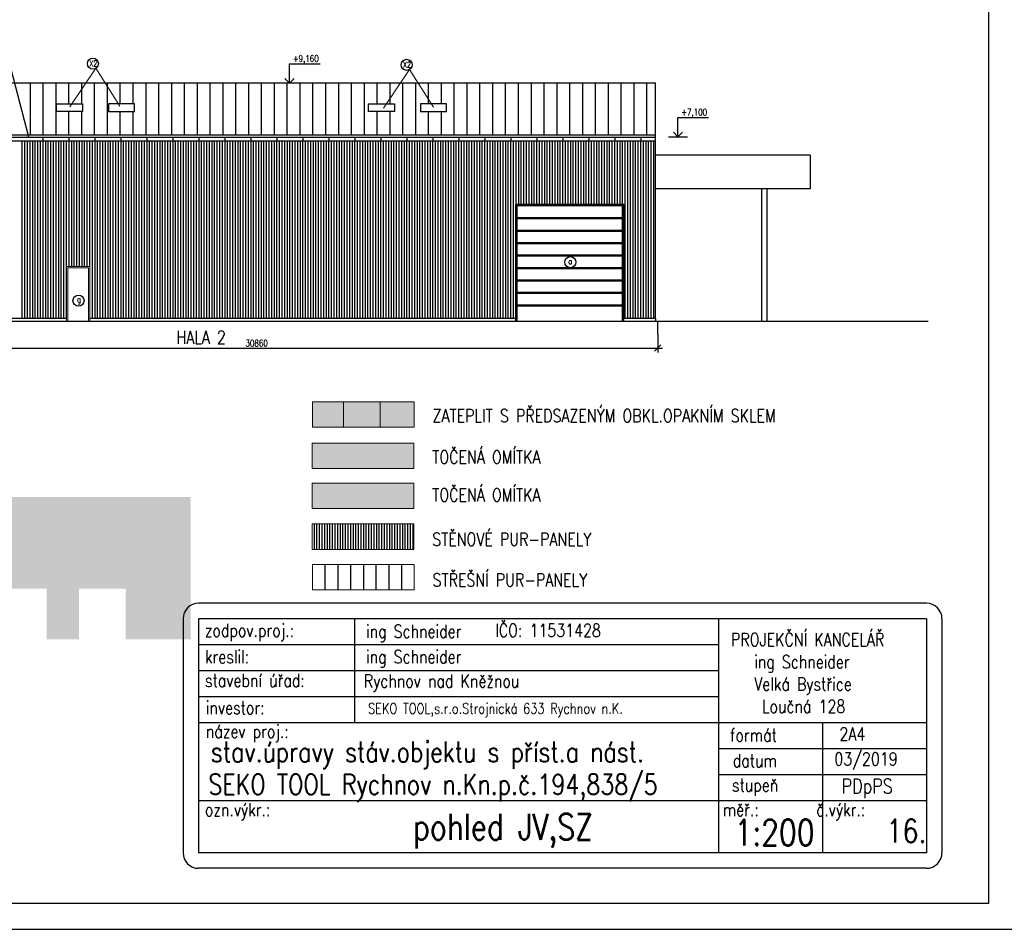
# Model space of a CAD drawing. Header units: millimetres. Extents: x -637441 to -130928, y -380379 to -53767.
# Tile 80 of 193: x -577345 to -539460, y -127029 to -92031. Entities that reach past the tile are written whole.
import ezdxf
from ezdxf.enums import TextEntityAlignment as Align

# ---------------------------------------------------------------- set-up
doc = ezdxf.new("R2010")
doc.units = ezdxf.units.MM
doc.header["$LTSCALE"] = 10
for name, color, linetype, lineweight in [('CKFORMATY', 7, 'Continuous', 25), ('CKKOTY', 7, 'Continuous', 25), ('CKSTENY_SRAF', 1, 'Continuous', 18), ('CKTEXTY_MALE', 7, 'Continuous', 25), ('CKTEXTY_STREDNI', 6, 'Continuous', 50)]:
    doc.layers.add(name, color=color, linetype=linetype, lineweight=lineweight)
for name, color, linetype in [('KOTY OBJ.C', 7, 'Continuous'), ('NOVÉ_SLABÉ', 7, 'Continuous'), ('OBR', 3, 'Continuous'), ('POPISKA', 4, 'Continuous'), ('SLABĚ', 7, 'Continuous')]:
    doc.layers.add(name, color=color, linetype=linetype)
doc.styles.get("Standard").update_dxf_attribs({"font": 'simplex.shx', "width": 0.8})
doc.dimstyles.new('menší', dxfattribs={"dimscale": 100, "dimtxt": 2.5, "dimasz": 2.5, "dimexe": 1.768, "dimexo": 5, "dimtad": 1, "dimrnd": 1, "dimtxsty": 'Standard', "dimblk1": 'OBLIQUE', "dimblk2": 'OBLIQUE', "dimsah": 1, "dimcen": 2.5, "dimdle": 1.8, "dimadec": 0, "dimazin": 0, "dimtfac": 1, "dimtix": 1, "dimtmove": 2, "dimatfit": 3, "dimfxl": 1, "dimarcsym": 0})

# ---------------------------------------------------------------- blocks, each defined once
blk = doc.blocks.new('FORM_a3')
for p, q in [((41.5, 0.5), (41.5, 29.2)), ((0.5, 0.5), (41.5, 0.5)), ((0, 0), (42, 0))]:
    blk.add_line(p, q)
blk = doc.blocks.new('kacenah1')
at = {"color": 0, "linetype": 'ByBlock', "lineweight": -2}
for points in [[(0, 0), (0, 30), (46.9, 30)], [(-7.1, 7.1), (0, 0), (7.1, 7.1)]]:
    blk.add_lwpolyline(points, dxfattribs=at)
at = {"color": 0, "linetype": 'ByBlock', "lineweight": -2, "width": 0.8}
blk.add_attdef('HEIGHT', text='', height=10, dxfattribs=at).set_placement((5, 30), align=Align.BOTTOM_LEFT)
blk.add_attdef('OZN', text='', height=10, dxfattribs=at).set_placement((5, 26.7), align=Align.TOP_LEFT)
blk = doc.blocks.new('_OBLIQUE')
at = {"color": 0, "linetype": 'ByBlock'}
blk.add_line((-0.5, -0.5), (0.5, 0.5), dxfattribs=at)
blk = doc.blocks.new('*D743')
at = {"layer": 'CKKOTY', "color": 0, "lineweight": -2}
for p, q in [((-583657, -104146), (-583657, -104842)), ((-552797, -104146), (-552797, -104842)), ((-583837, -104665), (-552617, -104665))]:
    blk.add_line(p, q, dxfattribs=at)
at = {"layer": 'DEFPOINTS', "color": 0}
for p in [(-583657, -103646), (-552797, -103646), (-552797, -104665)]:
    blk.add_point(p, dxfattribs=at)
at = {"layer": 'CKKOTY', "color": 0, "lineweight": -2, "xscale": 250, "yscale": 250, "zscale": 250, "rotation": 180}
blk.add_blockref('_OBLIQUE', (-583657, -104665), dxfattribs=at)
at = {"layer": 'CKKOTY', "color": 0, "lineweight": -2, "xscale": 250, "yscale": 250, "zscale": 250}
blk.add_blockref('_OBLIQUE', (-552797, -104665), dxfattribs=at)
at = {"layer": 'CKKOTY', "color": 0, "insert": (-568227, -104478), "char_height": 250, "attachment_point": 5}
blk.add_mtext('30860', dxfattribs=at)

msp = doc.modelspace()

# ---------------------------------------------------------------- hatches: boundary and pattern name
at = {"layer": 'CKSTENY_SRAF'}
for color, points in [(3, [(-566077.286, -106732.716), (-562162.402, -106732.716), (-562162.402, -107710.93), (-566077.286, -107710.93)]), (140, [(-566092.297, -108322.896), (-562177.413, -108322.896), (-562177.413, -109301.11), (-566092.297, -109301.11)]), (254, [(-566092.297, -109860.089), (-562177.413, -109860.089), (-562177.413, -110838.302), (-566092.297, -110838.302)])]:
    msp.add_hatch(color=color, dxfattribs=at).paths.add_polyline_path(points)
h = msp.add_hatch(color=3, dxfattribs=at)
h.dxf.hatch_style = 2
h.paths.add_polyline_path([(-578111.911, -110398.21), (-576311.911, -110398.21), (-576311.911, -111898.21), (-578111.911, -111898.21)], flags=16)
h.paths.add_polyline_path([(-575061.911, -110398.21), (-573261.911, -110398.21), (-573261.911, -111898.21), (-575061.911, -111898.21)], flags=16)
h.paths.add_polyline_path([(-581311.911, -110398.21), (-579511.911, -110398.21), (-579511.911, -111898.21), (-581311.911, -111898.21)], flags=16)
edge = h.paths.add_edge_path()
edge.add_line((-582211.911, -110398.21), (-570761.911, -110398.21))
edge.add_line((-582211.911, -115874.351), (-582211.911, -110398.21))
edge.add_line((-581311.911, -115874.351), (-582211.911, -115874.351))
edge.add_line((-581311.911, -115874.351), (-581311.911, -113924.351))
edge.add_line((-581311.911, -113924.351), (-579511.911, -113924.351))
edge.add_line((-579511.911, -113924.351), (-579511.911, -115874.351))
edge.add_line((-578111.911, -115874.351), (-579511.911, -115874.351))
edge.add_line((-578111.911, -115874.351), (-578111.911, -113924.351))
edge.add_line((-578111.911, -113924.351), (-576311.911, -113924.351))
edge.add_line((-576311.911, -113924.351), (-576311.911, -115874.351))
edge.add_line((-575061.911, -115874.351), (-576311.911, -115874.351))
edge.add_line((-575061.911, -115874.351), (-575061.911, -113924.351))
edge.add_line((-575061.911, -113924.351), (-573261.911, -113924.351))
edge.add_line((-573261.911, -113924.351), (-573261.911, -115874.351))
edge.add_line((-570761.911, -115874.351), (-573261.911, -115874.351))
edge.add_line((-570761.911, -109255.49), (-570761.911, -115874.351))

# ---------------------------------------------------------------- linework, layer by layer
at = {"color": 7, "lineweight": -2}
for p, q in [((-564458.3, -115082.461), (-564458.3, -119082.461)), ((-550458.3, -116082.461), (-570458.3, -116082.461)), ((-550458.3, -117082.461), (-570458.3, -117082.461)), ((-550458.3, -118082.461), (-570458.3, -118082.461)), ((-542458.3, -120082.461), (-550458.3, -120082.461)), ((-542458.3, -121082.461), (-550458.3, -121082.461))]:
    msp.add_line(p, q, dxfattribs=at)
at = {"layer": 'CKKOTY'}
for p, q in [((-552877.445, -94476.991), (-583657.445, -94476.991)), ((-552877.445, -97769.379), (-552877.445, -94476.991)), ((-576447.804, -96545.875), (-576447.804, -96695.875)), ((-575447.804, -96545.875), (-575447.804, -96695.875)), ((-574447.804, -96545.875), (-574447.804, -96695.875)), ((-573447.804, -96545.875), (-573447.804, -96695.875)), ((-572447.804, -96545.875), (-572447.804, -96695.875)), ((-571447.804, -96545.875), (-571447.804, -96695.875)), ((-570447.804, -96545.875), (-570447.804, -96695.875)), ((-569447.804, -96545.875), (-569447.804, -96695.875)), ((-568447.804, -96545.875), (-568447.804, -96695.875)), ((-567447.804, -96545.875), (-567447.804, -96695.875)), ((-566447.804, -96545.875), (-566447.804, -96695.875)), ((-565447.804, -96545.875), (-565447.804, -96695.875)), ((-564447.804, -96545.875), (-564447.804, -96695.875)), ((-563447.804, -96545.875), (-563447.804, -96695.875)), ((-562447.804, -96545.875), (-562447.804, -96695.875)), ((-561447.804, -96545.875), (-561447.804, -96695.875)), ((-560447.804, -96545.875), (-560447.804, -96695.875)), ((-559447.804, -96545.875), (-559447.804, -96695.875)), ((-558447.804, -96545.875), (-558447.804, -96695.875)), ((-557447.804, -96545.875), (-557447.804, -96695.875)), ((-556447.804, -96545.875), (-556447.804, -96695.875)), ((-555447.804, -96545.875), (-555447.804, -96695.875)), ((-554447.804, -96545.875), (-554447.804, -96695.875)), ((-553447.804, -96545.875), (-553447.804, -96695.875)), ((-552877.445, -103525.52), (-552877.445, -97769.379)), ((-552877.445, -103525.52), (-552877.445, -97769.379)), ((-552877.445, -103525.52), (-552877.445, -97769.379)), ((-554152.445, -103645.52), (-554152.445, -99195.52)), ((-554102.445, -103525.52), (-554102.445, -99145.52)), ((-554152.445, -103645.52), (-554152.445, -99695.52)), ((-554102.445, -103525.52), (-554102.445, -99645.52)), ((-554102.445, -103525.52), (-554102.445, -99645.52)), ((-554102.445, -103645.52), (-554102.445, -103525.52)), ((-554102.445, -103645.52), (-554102.445, -103525.52))]:
    msp.add_line(p, q, dxfattribs=at)
at = {"layer": 'CKKOTY', "color": 7}
for p, q in [((-552877.445, -96475.68), (-583657.445, -96475.68)), ((-583657.445, -96545.875), (-552877.445, -96545.875)), ((-583657.445, -96695.875), (-552877.445, -96695.875)), ((-546927.445, -97245.52), (-546927.445, -98545.52)), ((-548799.674, -98545.52), (-548799.674, -103645.52)), ((-548599.674, -98545.52), (-548599.674, -103645.52)), ((-558252.445, -103645.52), (-558252.445, -99145.52)), ((-558202.445, -103645.52), (-558202.445, -99195.52))]:
    msp.add_line(p, q, dxfattribs=at)
at = {"layer": 'CKSTENY_SRAF', "color": 7}
for p, q in [((-574415.15, -93902.396), (-575420.547, -95384.94)), ((-573497.663, -95356.739), (-574415.15, -93902.396)), ((-562344.932, -93948.09), (-563350.329, -95430.634)), ((-561427.445, -95402.433), (-562344.932, -93948.09)), ((-575542.445, -103525.52), (-575542.445, -101525.52)), ((-574642.445, -101525.52), (-575542.445, -101525.52)), ((-574642.445, -101525.52), (-575542.445, -101525.52)), ((-575542.445, -103525.52), (-575542.445, -101525.52)), ((-574642.445, -101525.52), (-575542.445, -101525.52)), ((-574642.445, -103525.52), (-574642.445, -101525.52)), ((-574642.445, -103525.52), (-574642.445, -101525.52)), ((-574642.445, -103525.52), (-574642.445, -101525.52)), ((-575492.445, -103645.52), (-575492.445, -101575.52)), ((-574692.445, -101575.52), (-575492.445, -101575.52)), ((-574692.445, -103645.52), (-574692.445, -101575.52)), ((-575542.445, -103645.52), (-575542.445, -103525.52)), ((-574642.445, -103645.52), (-574642.445, -103525.52)), ((-574642.445, -103645.52), (-574642.445, -103525.52)), ((-564887.061, -106732.716), (-564887.061, -107710.93)), ((-563474.896, -106732.716), (-563474.896, -107710.93))]:
    msp.add_line(p, q, dxfattribs=at)
for points in [[(-566077.286, -106732.716), (-562162.402, -106732.716), (-562162.402, -107710.93), (-566077.286, -107710.93)], [(-566092.297, -108322.896), (-562177.413, -108322.896), (-562177.413, -109301.11), (-566092.297, -109301.11)], [(-566092.297, -109860.089), (-562177.413, -109860.089), (-562177.413, -110838.302), (-566092.297, -110838.302)], [(-566092.297, -111432.216), (-562177.413, -111432.216), (-562177.413, -112410.43), (-566092.297, -112410.43)], [(-566079.988, -112994.546), (-562165.104, -112994.546), (-562165.104, -113972.76), (-566079.988, -113972.76)]]:
    msp.add_lwpolyline(points, close=True, dxfattribs=at)
at = {"layer": 'CKTEXTY_MALE'}
for p, q in [((-576993.813, -96545.875), (-577752.663, -93645.044)), ((-552877.445, -103525.52), (-552877.445, -103645.52)), ((-552797.445, -104145.52), (-552797.445, -103645.52))]:
    msp.add_line(p, q, dxfattribs=at)
at = {"layer": 'CKTEXTY_MALE', "linetype": 'Continuous'}
for points in [[(-575927.445, -95565.013), (-575927.445, -95275.013), (-574927.445, -95275.013), (-574927.445, -95565.013)], [(-572927.445, -95565.013), (-572927.445, -95275.013), (-573927.445, -95275.013), (-573927.445, -95565.013)], [(-563927.445, -95565.013), (-563927.445, -95275.013), (-562927.445, -95275.013), (-562927.445, -95565.013)], [(-560927.445, -95565.013), (-560927.445, -95275.013), (-561927.445, -95275.013), (-561927.445, -95565.013)]]:
    msp.add_lwpolyline(points, close=True, dxfattribs=at)
at = {"layer": 'CKTEXTY_MALE'}
for centre in [(-574528.679, -93722.436), (-562458.461, -93768.13), (-556159.882, -101360.13), (-575080.923, -102844.598)]:
    msp.add_circle(centre, 212.778, dxfattribs=at)
at = {"layer": 'CKTEXTY_STREDNI', "color": 7}
for p, q in [((-558202.445, -99674.099), (-554152.445, -99674.099)), ((-558202.445, -100152.678), (-554152.445, -100152.678)), ((-558202.445, -100631.256), (-554152.445, -100631.256)), ((-558202.445, -101109.835), (-554152.445, -101109.835)), ((-558202.445, -101588.414), (-554152.445, -101588.414)), ((-558202.445, -102066.993), (-554152.445, -102066.993)), ((-558202.445, -102545.571), (-554152.445, -102545.571)), ((-558202.445, -103024.15), (-554152.445, -103024.15))]:
    msp.add_line(p, q, dxfattribs=at)
at = {"layer": 'KOTY OBJ.C'}
msp.add_line((-552378.919, -96541.082), (-551652.536, -96541.082), dxfattribs=at)
at = {"layer": 'NOVÉ_SLABÉ'}
for p, q in [((-576932.405, -96475.68), (-576932.405, -94476.991)), ((-575449.738, -95275.013), (-575449.738, -94476.991)), ((-573472.848, -95275.013), (-573472.848, -94476.991)), ((-571495.959, -96475.68), (-571495.959, -94476.991)), ((-569519.069, -96475.68), (-569519.069, -94476.991)), ((-568036.402, -96475.68), (-568036.402, -94476.991)), ((-566059.512, -96475.68), (-566059.512, -94476.991)), ((-564082.622, -96475.68), (-564082.622, -94476.991)), ((-562105.733, -96475.68), (-562105.733, -94476.991)), ((-560623.066, -96475.68), (-560623.066, -94476.991)), ((-558646.176, -96475.68), (-558646.176, -94476.991)), ((-556669.286, -96475.68), (-556669.286, -94476.991)), ((-554692.397, -96475.68), (-554692.397, -94476.991)), ((-575449.738, -96475.68), (-575449.738, -95565.013)), ((-573472.848, -96475.68), (-573472.848, -95565.013)), ((-564597.321, -113972.76), (-564597.321, -112994.546)), ((-563134.101, -113972.76), (-563134.101, -112994.546))]:
    msp.add_line(p, q, dxfattribs=at)
at = {"layer": 'NOVÉ_SLABÉ', "color": 7}
for p, q in [((-576438.183, -96475.68), (-576438.183, -94476.991)), ((-575943.96, -96475.68), (-575943.96, -94476.991)), ((-574955.515, -95275.013), (-574955.515, -94476.991)), ((-574461.293, -96475.68), (-574461.293, -94476.991)), ((-573967.071, -96475.68), (-573967.071, -94476.991)), ((-572978.626, -95275.013), (-572978.626, -94476.991)), ((-572484.403, -96475.68), (-572484.403, -94476.991)), ((-571990.181, -96475.68), (-571990.181, -94476.991)), ((-571001.736, -96475.68), (-571001.736, -94476.991)), ((-570507.514, -96475.68), (-570507.514, -94476.991)), ((-570013.291, -96475.68), (-570013.291, -94476.991)), ((-569024.847, -96475.68), (-569024.847, -94476.991)), ((-568530.624, -96475.68), (-568530.624, -94476.991)), ((-567542.179, -96475.68), (-567542.179, -94476.991)), ((-567047.957, -96475.68), (-567047.957, -94476.991)), ((-566553.734, -96475.68), (-566553.734, -94476.991)), ((-565565.29, -96475.68), (-565565.29, -94476.991)), ((-565071.067, -96475.68), (-565071.067, -94476.991)), ((-564576.845, -96475.68), (-564576.845, -94476.991)), ((-563588.4, -95275.013), (-563588.4, -94476.991)), ((-563094.178, -95275.013), (-563094.178, -94476.991)), ((-562599.955, -96475.68), (-562599.955, -94476.991)), ((-561611.51, -95275.013), (-561611.51, -94476.991)), ((-561117.288, -95275.013), (-561117.288, -94476.991)), ((-560128.843, -96475.68), (-560128.843, -94476.991)), ((-559634.621, -96475.68), (-559634.621, -94476.991)), ((-559140.398, -96475.68), (-559140.398, -94476.991)), ((-558151.954, -96475.68), (-558151.954, -94476.991)), ((-557657.731, -96475.68), (-557657.731, -94476.991)), ((-557163.509, -96475.68), (-557163.509, -94476.991)), ((-556175.064, -96475.68), (-556175.064, -94476.991)), ((-555680.842, -96475.68), (-555680.842, -94476.991)), ((-555186.619, -96475.68), (-555186.619, -94476.991)), ((-554198.174, -96475.68), (-554198.174, -94476.991)), ((-553703.952, -96475.68), (-553703.952, -94476.991)), ((-553209.729, -96475.68), (-553209.729, -94476.991)), ((-574955.515, -96475.68), (-574955.515, -95565.013)), ((-572978.626, -96475.68), (-572978.626, -95565.013)), ((-563588.4, -96475.68), (-563588.4, -95565.013)), ((-563094.178, -96475.68), (-563094.178, -95565.013)), ((-561611.51, -96475.68), (-561611.51, -95565.013)), ((-561117.288, -96475.68), (-561117.288, -95565.013)), ((-565585.766, -113972.76), (-565585.766, -112994.546)), ((-565091.544, -113972.76), (-565091.544, -112994.546)), ((-564103.099, -113972.76), (-564103.099, -112994.546)), ((-563628.324, -113972.76), (-563628.324, -112994.546)), ((-562639.879, -113972.76), (-562639.879, -112994.546))]:
    msp.add_line(p, q, dxfattribs=at)
at = {"layer": 'OBR', "color": 7, "lineweight": -2}
for p, q in [((-577257.445, -96695.875), (-577257.445, -103525.52)), ((-577157.445, -96695.875), (-577157.445, -103525.768)), ((-577057.445, -96695.875), (-577057.445, -103525.52)), ((-576957.445, -96695.875), (-576957.445, -103525.52)), ((-576857.445, -96695.875), (-576857.445, -103525.52)), ((-576757.445, -96695.875), (-576757.445, -103525.52)), ((-576657.445, -96695.875), (-576657.445, -103525.52)), ((-576557.445, -96695.875), (-576557.445, -103525.52)), ((-576457.445, -96695.875), (-576457.445, -103525.52)), ((-576357.445, -96695.875), (-576357.445, -103525.52)), ((-576257.445, -96695.875), (-576257.445, -103525.52)), ((-576157.445, -96695.875), (-576157.445, -103525.52)), ((-576057.445, -96695.875), (-576057.445, -103525.52)), ((-575957.445, -96695.875), (-575957.445, -103525.768)), ((-575857.445, -96695.875), (-575857.445, -103525.52)), ((-575757.445, -96695.875), (-575757.445, -103525.52)), ((-575657.445, -96695.875), (-575657.445, -103525.52)), ((-575557.445, -96695.875), (-575557.445, -103525.52)), ((-575457.445, -96695.875), (-575457.445, -101525.52)), ((-575357.445, -96695.875), (-575357.445, -101525.52)), ((-575257.445, -96695.875), (-575257.445, -101525.52)), ((-575157.445, -96695.875), (-575157.445, -101525.52)), ((-575057.445, -96695.875), (-575057.445, -101525.52)), ((-574957.445, -96695.875), (-574957.445, -101525.52)), ((-574857.445, -96695.875), (-574857.445, -101525.52)), ((-574757.445, -96695.875), (-574757.445, -101525.52)), ((-574657.445, -96695.875), (-574657.445, -101525.52)), ((-574557.445, -96695.875), (-574557.445, -103525.52)), ((-574457.445, -96695.875), (-574457.445, -103525.52)), ((-574357.445, -96695.875), (-574357.445, -103525.52)), ((-574257.445, -96695.875), (-574257.445, -103525.52)), ((-574157.445, -96695.875), (-574157.445, -103525.52)), ((-574057.445, -96695.875), (-574057.445, -103525.52)), ((-573957.445, -96695.875), (-573957.445, -103525.52)), ((-573857.445, -96695.875), (-573857.445, -103525.52)), ((-573757.445, -96695.875), (-573757.445, -103525.52)), ((-573657.445, -96695.875), (-573657.445, -103525.52)), ((-573557.445, -96695.875), (-573557.445, -103525.768)), ((-573457.445, -96695.875), (-573457.445, -103525.52)), ((-573357.445, -96695.875), (-573357.445, -103525.52)), ((-573257.445, -96695.875), (-573257.445, -103525.52)), ((-573157.445, -96695.875), (-573157.445, -103525.52)), ((-573057.445, -96695.875), (-573057.445, -103525.52)), ((-572957.445, -96695.875), (-572957.445, -103525.52)), ((-572857.445, -96695.875), (-572857.445, -103525.52)), ((-572757.445, -96695.875), (-572757.445, -103525.52)), ((-572657.445, -96695.875), (-572657.445, -103525.52)), ((-572557.445, -96695.875), (-572557.445, -103525.52)), ((-572457.445, -96695.875), (-572457.445, -103525.52)), ((-572357.445, -96695.875), (-572357.445, -103525.768)), ((-572257.445, -96695.875), (-572257.445, -103525.52)), ((-572157.445, -96695.875), (-572157.445, -103525.52)), ((-572057.445, -96695.875), (-572057.445, -103525.52)), ((-571957.445, -96695.875), (-571957.445, -103525.52)), ((-571857.445, -96695.875), (-571857.445, -103525.52)), ((-571757.445, -96695.875), (-571757.445, -103525.52)), ((-571657.445, -96695.875), (-571657.445, -103525.52)), ((-571557.445, -96695.875), (-571557.445, -103525.52)), ((-571457.445, -96695.875), (-571457.445, -103525.52)), ((-571357.445, -96695.875), (-571357.445, -103525.52)), ((-571257.445, -96695.875), (-571257.445, -103525.52)), ((-571157.445, -96695.875), (-571157.445, -103525.768)), ((-571057.445, -96695.875), (-571057.445, -103525.52)), ((-570957.445, -96695.875), (-570957.445, -103525.52)), ((-570857.445, -96695.875), (-570857.445, -103525.52)), ((-570757.445, -96695.875), (-570757.445, -103525.52)), ((-570657.445, -96695.875), (-570657.445, -103525.52)), ((-570557.445, -96695.875), (-570557.445, -103525.52)), ((-570457.445, -96695.875), (-570457.445, -103525.52)), ((-570357.445, -96695.875), (-570357.445, -103525.52)), ((-570257.445, -96695.875), (-570257.445, -103525.52)), ((-570157.445, -96695.875), (-570157.445, -103525.52)), ((-570057.445, -96695.875), (-570057.445, -103525.52)), ((-569957.445, -96695.875), (-569957.445, -103525.768)), ((-569857.445, -96695.875), (-569857.445, -103525.52)), ((-569757.445, -96695.875), (-569757.445, -103525.52)), ((-569657.445, -96695.875), (-569657.445, -103525.52)), ((-569557.445, -96695.875), (-569557.445, -103525.52)), ((-569457.445, -96695.875), (-569457.445, -103525.52)), ((-569357.445, -96695.875), (-569357.445, -103525.52)), ((-569257.445, -96695.875), (-569257.445, -103525.52)), ((-569157.445, -96695.875), (-569157.445, -103525.52)), ((-569057.445, -96695.875), (-569057.445, -103525.52)), ((-568957.445, -96695.875), (-568957.445, -103525.52)), ((-568857.445, -96695.875), (-568857.445, -103525.52)), ((-568757.445, -96695.875), (-568757.445, -103525.768)), ((-568657.445, -96695.875), (-568657.445, -103525.52)), ((-568557.445, -96695.875), (-568557.445, -103525.52)), ((-568457.445, -96695.875), (-568457.445, -103525.52)), ((-568357.445, -96695.875), (-568357.445, -103525.52)), ((-568257.445, -96695.875), (-568257.445, -103525.52)), ((-568157.445, -96695.875), (-568157.445, -103525.52)), ((-568057.445, -96695.875), (-568057.445, -103525.52)), ((-567957.445, -96695.875), (-567957.445, -103525.52)), ((-567857.445, -96695.875), (-567857.445, -103525.52)), ((-567757.445, -96695.875), (-567757.445, -103525.52)), ((-567657.445, -96695.875), (-567657.445, -103525.52)), ((-567557.445, -96695.875), (-567557.445, -103525.768)), ((-567457.445, -96695.875), (-567457.445, -103525.52)), ((-567357.445, -96695.875), (-567357.445, -103525.52)), ((-567257.445, -96695.875), (-567257.445, -103525.52)), ((-567157.445, -96695.875), (-567157.445, -103525.52)), ((-567057.445, -96695.875), (-567057.445, -103525.52)), ((-566957.445, -96695.875), (-566957.445, -103525.52)), ((-566857.445, -96695.875), (-566857.445, -103525.52)), ((-566757.445, -96695.875), (-566757.445, -103525.52)), ((-566657.445, -96695.875), (-566657.445, -103525.52)), ((-566557.445, -96695.875), (-566557.445, -103525.52)), ((-566457.445, -96695.875), (-566457.445, -103525.52)), ((-566357.445, -96695.875), (-566357.445, -103525.768)), ((-566257.445, -96695.875), (-566257.445, -103525.52)), ((-566157.445, -96695.875), (-566157.445, -103525.52)), ((-566057.445, -96695.875), (-566057.445, -103525.52)), ((-565957.445, -96695.875), (-565957.445, -103525.52)), ((-565857.445, -96695.875), (-565857.445, -103525.52)), ((-565757.445, -96695.875), (-565757.445, -103525.52)), ((-565657.445, -96695.875), (-565657.445, -103525.52)), ((-565557.445, -96695.875), (-565557.445, -103525.52)), ((-565457.445, -96695.875), (-565457.445, -103525.52)), ((-565357.445, -96695.875), (-565357.445, -103525.52)), ((-565257.445, -96695.875), (-565257.445, -103525.52)), ((-565157.445, -96695.875), (-565157.445, -103525.768)), ((-565057.445, -96695.875), (-565057.445, -103525.52)), ((-564957.445, -96695.875), (-564957.445, -103525.52)), ((-564857.445, -96695.875), (-564857.445, -103525.52)), ((-564757.445, -96695.875), (-564757.445, -103525.52)), ((-564657.445, -96695.875), (-564657.445, -103525.52)), ((-564557.445, -96695.875), (-564557.445, -103525.52)), ((-564457.445, -96695.875), (-564457.445, -103525.52)), ((-564357.445, -96695.875), (-564357.445, -103525.52)), ((-564257.445, -96695.875), (-564257.445, -103525.52)), ((-564157.445, -96695.875), (-564157.445, -103525.52)), ((-564057.445, -96695.875), (-564057.445, -103525.52)), ((-563957.445, -96695.875), (-563957.445, -103525.768)), ((-563857.445, -96695.875), (-563857.445, -103525.52)), ((-563757.445, -96695.875), (-563757.445, -103525.52)), ((-563657.445, -96695.875), (-563657.445, -103525.52)), ((-563557.445, -96695.875), (-563557.445, -103525.52)), ((-563457.445, -96695.875), (-563457.445, -103525.52)), ((-563357.445, -96695.875), (-563357.445, -103525.52)), ((-563257.445, -96695.875), (-563257.445, -103525.52)), ((-563157.445, -96695.875), (-563157.445, -103525.52)), ((-563057.445, -96695.875), (-563057.445, -103525.52)), ((-562957.445, -96695.875), (-562957.445, -103525.52)), ((-562857.445, -96695.875), (-562857.445, -103525.52)), ((-562757.445, -96695.875), (-562757.445, -103525.768)), ((-562657.445, -96695.875), (-562657.445, -103525.52)), ((-562557.445, -96695.875), (-562557.445, -103525.52)), ((-562457.445, -96695.875), (-562457.445, -103525.52)), ((-562357.445, -96695.875), (-562357.445, -103525.52)), ((-562257.445, -96695.875), (-562257.445, -103525.52)), ((-562157.445, -96695.875), (-562157.445, -103525.52)), ((-562057.445, -96695.875), (-562057.445, -103525.52)), ((-561957.445, -96695.875), (-561957.445, -103525.52)), ((-561857.445, -96695.875), (-561857.445, -103525.52)), ((-561757.445, -96695.875), (-561757.445, -103525.52)), ((-561657.445, -96695.875), (-561657.445, -103525.52)), ((-561557.445, -96695.875), (-561557.445, -103525.768)), ((-561457.445, -96695.875), (-561457.445, -103525.52)), ((-561357.445, -96695.875), (-561357.445, -103525.52)), ((-561257.445, -96695.875), (-561257.445, -103525.52)), ((-561157.445, -96695.875), (-561157.445, -103525.52)), ((-561057.445, -96695.875), (-561057.445, -103525.52)), ((-560957.445, -96695.875), (-560957.445, -103525.52)), ((-560857.445, -96695.875), (-560857.445, -103525.52)), ((-560757.445, -96695.875), (-560757.445, -103525.52)), ((-560657.445, -96695.875), (-560657.445, -103525.52)), ((-560557.445, -96695.875), (-560557.445, -103525.52)), ((-560457.445, -96695.875), (-560457.445, -103525.52)), ((-560357.445, -96695.875), (-560357.445, -103525.768)), ((-560257.445, -96695.875), (-560257.445, -103525.52)), ((-560157.445, -96695.875), (-560157.445, -103525.52)), ((-560057.445, -96695.875), (-560057.445, -103525.52)), ((-559957.445, -96695.875), (-559957.445, -103525.52)), ((-559857.445, -96695.875), (-559857.445, -103525.52)), ((-559757.445, -96695.875), (-559757.445, -103525.52)), ((-559657.445, -96695.875), (-559657.445, -103525.52)), ((-559557.445, -96695.875), (-559557.445, -103525.52)), ((-559457.445, -96695.875), (-559457.445, -103525.52)), ((-559357.445, -96695.875), (-559357.445, -103525.52)), ((-559257.445, -96695.875), (-559257.445, -103525.52)), ((-559157.445, -96695.875), (-559157.445, -103525.768)), ((-559057.445, -96695.875), (-559057.445, -103525.52)), ((-558957.445, -96695.875), (-558957.445, -103525.52)), ((-558857.445, -96695.875), (-558857.445, -103525.52)), ((-558757.445, -96695.875), (-558757.445, -103525.52)), ((-558657.445, -96695.875), (-558657.445, -103525.52)), ((-558557.445, -96695.875), (-558557.445, -103525.52)), ((-558457.445, -96695.875), (-558457.445, -103525.52)), ((-558357.445, -96695.875), (-558357.445, -103525.52)), ((-558357.445, -96695.875), (-558357.445, -103525.52)), ((-558257.445, -96695.875), (-558257.445, -103525.52)), ((-558157.445, -96695.875), (-558157.445, -99145.52)), ((-558057.445, -96695.875), (-558057.445, -99145.52)), ((-557957.445, -96695.875), (-557957.445, -99145.52)), ((-557857.445, -96695.875), (-557857.445, -99145.52)), ((-557757.445, -96695.875), (-557757.445, -99145.52)), ((-557657.445, -96695.875), (-557657.445, -99145.52)), ((-557557.445, -96695.875), (-557557.445, -99145.52)), ((-557457.445, -96695.875), (-557457.445, -99145.52)), ((-557357.445, -96695.875), (-557357.445, -99145.52)), ((-557257.445, -96695.875), (-557257.445, -99145.52)), ((-557157.445, -96695.875), (-557157.445, -99145.52)), ((-557057.445, -96695.875), (-557057.445, -99145.52)), ((-556957.445, -96695.875), (-556957.445, -99145.52)), ((-556857.445, -96695.875), (-556857.445, -99145.52)), ((-556757.445, -96695.875), (-556757.445, -99145.52)), ((-556657.445, -96695.875), (-556657.445, -99145.52)), ((-556557.445, -96695.875), (-556557.445, -99145.52)), ((-556457.445, -96695.875), (-556457.445, -99145.52)), ((-556357.445, -96695.875), (-556357.445, -99145.52)), ((-556257.445, -96695.875), (-556257.445, -99145.52)), ((-556157.445, -96695.875), (-556157.445, -99145.52)), ((-556057.445, -96695.875), (-556057.445, -99145.52)), ((-555957.445, -96695.875), (-555957.445, -99145.52)), ((-555857.445, -96695.875), (-555857.445, -99145.52)), ((-555757.445, -96695.875), (-555757.445, -99145.52)), ((-555657.445, -96695.875), (-555657.445, -99145.52)), ((-555557.445, -96695.875), (-555557.445, -99145.52)), ((-555457.445, -96695.875), (-555457.445, -99145.52)), ((-555357.445, -96695.875), (-555357.445, -99145.52)), ((-555257.445, -96695.875), (-555257.445, -99145.52)), ((-555157.445, -96695.875), (-555157.445, -99145.52)), ((-555057.445, -96695.875), (-555057.445, -99145.52)), ((-554957.445, -96695.875), (-554957.445, -99145.52)), ((-554857.445, -96695.875), (-554857.445, -99145.52)), ((-554757.445, -96695.875), (-554757.445, -99145.52)), ((-554657.445, -96695.875), (-554657.445, -99145.52)), ((-554557.445, -96695.875), (-554557.445, -99145.52)), ((-554457.445, -96695.875), (-554457.445, -99145.52)), ((-554357.445, -96695.875), (-554357.445, -99145.52)), ((-554257.445, -96695.875), (-554257.445, -99145.52)), ((-554157.445, -96695.875), (-554157.445, -99145.52)), ((-554057.445, -96695.875), (-554057.445, -103525.52)), ((-553957.445, -96695.875), (-553957.445, -103525.52)), ((-553857.445, -96695.875), (-553857.445, -103525.52)), ((-553757.445, -96695.875), (-553757.445, -103525.52)), ((-553657.445, -96695.875), (-553657.445, -103525.52)), ((-553557.445, -96695.875), (-553557.445, -103525.52)), ((-553457.445, -96695.875), (-553457.445, -103525.52)), ((-553357.445, -96695.875), (-553357.445, -103525.52)), ((-553257.445, -96695.875), (-553257.445, -103525.52)), ((-553157.445, -96695.875), (-553157.445, -103525.768)), ((-553057.445, -96695.875), (-553057.445, -103525.52)), ((-552957.445, -96695.875), (-552957.445, -103525.52)), ((-566019.949, -111432.216), (-566019.949, -112410.43)), ((-565919.949, -111432.216), (-565919.949, -112410.43)), ((-565819.949, -111432.216), (-565819.949, -112410.43)), ((-565719.949, -111432.216), (-565719.949, -112410.43)), ((-565619.949, -111432.216), (-565619.949, -112410.43)), ((-565519.949, -111432.216), (-565519.949, -112410.43)), ((-565419.949, -111432.216), (-565419.949, -112410.43)), ((-565319.949, -111432.216), (-565319.949, -112410.43)), ((-565219.949, -111432.216), (-565219.949, -112410.43)), ((-565119.949, -111432.216), (-565119.949, -112410.43)), ((-565019.949, -111432.216), (-565019.949, -112410.43)), ((-564919.949, -111432.216), (-564919.949, -112410.43)), ((-564819.949, -111432.216), (-564819.949, -112410.43)), ((-564719.949, -111432.216), (-564719.949, -112410.43)), ((-564619.949, -111432.216), (-564619.949, -112410.43)), ((-564519.949, -111432.216), (-564519.949, -112410.43)), ((-564419.949, -111432.216), (-564419.949, -112410.43)), ((-564319.949, -111432.216), (-564319.949, -112410.43)), ((-564219.949, -111432.216), (-564219.949, -112410.43)), ((-564119.949, -111432.216), (-564119.949, -112410.43)), ((-564019.949, -111432.216), (-564019.949, -112410.43)), ((-563919.949, -111432.216), (-563919.949, -112410.43)), ((-563819.949, -111432.216), (-563819.949, -112410.43)), ((-563719.949, -111432.216), (-563719.949, -112410.43)), ((-563619.949, -111432.216), (-563619.949, -112410.43)), ((-563519.949, -111432.216), (-563519.949, -112410.43)), ((-563419.949, -111432.216), (-563419.949, -112410.43)), ((-563319.949, -111432.216), (-563319.949, -112410.43)), ((-563219.949, -111432.216), (-563219.949, -112410.43)), ((-563119.949, -111432.216), (-563119.949, -112410.43)), ((-563019.949, -111432.216), (-563019.949, -112410.43)), ((-562919.949, -111432.216), (-562919.949, -112410.43)), ((-562819.949, -111432.216), (-562819.949, -112410.43)), ((-562719.949, -111432.216), (-562719.949, -112410.43)), ((-562619.949, -111432.216), (-562619.949, -112410.43)), ((-562519.949, -111432.216), (-562519.949, -112410.43)), ((-562419.949, -111432.216), (-562419.949, -112410.43)), ((-562319.949, -111432.216), (-562319.949, -112410.43)), ((-562219.949, -111432.216), (-562219.949, -112410.43))]:
    msp.add_line(p, q, dxfattribs=at)
at = {"layer": 'POPISKA', "color": 7, "lineweight": -2}
for p, q in [((-542458.3, -114482.461), (-570458.3, -114482.461)), ((-571058.3, -115082.461), (-571058.3, -124082.461)), ((-570458.3, -115082.461), (-570458.3, -124082.461)), ((-542458.3, -115082.461), (-570458.3, -115082.461)), ((-550458.3, -115082.461), (-550458.3, -124082.461)), ((-542458.3, -115082.461), (-542458.3, -124082.461)), ((-541858.3, -115082.461), (-541858.3, -124082.461)), ((-542458.3, -119082.461), (-570458.3, -119082.461)), ((-546458.3, -119082.461), (-546458.3, -124082.461)), ((-542458.3, -122082.461), (-570458.3, -122082.461)), ((-542458.3, -124082.461), (-570458.3, -124082.461)), ((-542458.3, -124682.461), (-570458.3, -124682.461))]:
    msp.add_line(p, q, dxfattribs=at)
for centre, start, end in [((-570458.3, -115082.461), 90, 180), ((-542458.3, -115082.461), 0, 90), ((-570458.3, -124082.461), 180, 270), ((-542458.3, -124082.461), 270, 0)]:
    msp.add_arc(centre, 600, start, end, dxfattribs=at)
at = {"layer": 'SLABĚ', "color": 7}
for p, q in [((-546927.445, -97245.52), (-552877.445, -97245.52)), ((-546927.445, -98545.52), (-552877.445, -98545.52)), ((-554102.445, -99145.52), (-558252.445, -99145.52)), ((-554152.445, -99195.52), (-558202.445, -99195.52))]:
    msp.add_line(p, q, dxfattribs=at)
at = {"layer": 'SLABĚ', "color": 6}
msp.add_line((-542389.242, -103645.52), (-615061.757, -103645.52), dxfattribs=at)
msp.add_line((-542389.242, -103645.52), (-615061.757, -103645.52), dxfattribs=at)
at = {"layer": 'SLABĚ', "color": 5}
for p, q in [((-575542.445, -103525.52), (-581392.445, -103525.52)), ((-575542.445, -103525.52), (-581392.445, -103525.52)), ((-575542.445, -103525.52), (-581392.445, -103525.52)), ((-558252.445, -103525.52), (-574642.445, -103525.52)), ((-558302.445, -103525.52), (-574642.445, -103525.52)), ((-558302.445, -103525.52), (-574642.445, -103525.52)), ((-552877.445, -103525.52), (-554102.445, -103525.52)), ((-552877.445, -103525.52), (-554102.445, -103525.52)), ((-552877.445, -103525.52), (-554102.445, -103525.52))]:
    msp.add_line(p, q, dxfattribs=at)

# ---------------------------------------------------------------- block references
at = {"layer": 'CKFORMATY', "xscale": 2000, "yscale": 2000, "zscale": 2000}
msp.add_blockref('FORM_a3', (-623055.067, -127029.04), dxfattribs=at)
at = {"layer": 'CKKOTY', "xscale": 25, "yscale": 25, "zscale": 25}
for p, values in [((-566960.045, -94476.991), {'HEIGHT': '+9,160'}), ((-552015.728, -96540.082), {'HEIGHT': '+7,100'})]:
    msp.add_blockref('kacenah1', p, dxfattribs=at).add_auto_attribs(values)

# ---------------------------------------------------------------- texts
at = {"layer": 'CKTEXTY_MALE', "width": 0.8}
for s, height, p in [('X2', 225, (-574667.299, -93830.773)), ('X2', 225, (-562597.081, -93876.467)), ('a', 225, (-556234.448, -101441.527)), ('g', 225, (-575135.737, -102907.094)), ('PDpPS', 562.5, (-545719.969, -121798.708))]:
    msp.add_text(s, height=height, dxfattribs=at).set_placement(p)
at = {"layer": 'CKTEXTY_MALE', "color": 7, "width": 0.8}
for s, p in [('ZATEPLIT S PŘEDSAZENÝM OBKL.OPAKNÍM SKLEM', (-561457.058, -107519.658)), ('TOČENÁ OMÍTKA', (-561472.069, -109109.838)), ('TOČENÁ OMÍTKA', (-561472.069, -110565.696)), ('STĚNOVÉ PUR-PANELY  ', (-561472.069, -112273.128)), ('STŘEŠNÍ PUR-PANELY  ', (-561459.76, -113835.458))]:
    msp.add_text(s, height=500, dxfattribs=at).set_placement(p)
at = {"layer": 'CKTEXTY_MALE', "color": 7, "lineweight": -2, "width": 0.8}
for s, height, p in [('zodpov.proj.:', 500, (-570216.786, -115780.252)), ('ing Schneider', 500, (-564018.771, -115815.258)), ('IČO: 11531428', 500, (-559046.351, -115780.252)), ('PROJEKČNÍ KANCELÁŘ', 500, (-549976.938, -116130.316)), ('kreslil:', 500, (-570216.786, -116795.438)), ('ing Schneider', 500, (-564018.771, -116795.438)), ('   ing Schneider', 500, (-549976.938, -116987.459)), ('stavební úřad:', 500, (-570216.786, -117705.605)), ('Rychnov nad Kněžnou', 500, (-564103.058, -117724.592)), ('   Velká Bystřice', 500, (-549976.938, -117844.602)), ('    Loučná 128', 500, (-549976.938, -118701.744)), ('investor:', 500, (-570181.769, -118755.798)), ('SEKO TOOL,s.r.o.Strojnická 633 Rychnov n.K.', 400, (-563939.015, -118733.631)), ('název proj.:', 500, (-570181.769, -119665.965)), ('formát', 500, (-550011.955, -119805.991)), ('2A4', 500, (-545804.031, -119763.732)), ('datum', 500, (-549906.904, -120786.171)), ('03/2019', 500, (-545999.333, -120723.512)), ('stupeň', 500, (-549941.921, -121731.344)), ('ozn.výkr.:', 500, (-570216.786, -122676.518)), ('měř.:       č.výkr.:', 500, (-550292.092, -122676.518)), ('16.', 900, (-543995.999, -123693.619))]:
    msp.add_text(s, height=height, dxfattribs=at).set_placement(p)
at = {"layer": 'CKTEXTY_STREDNI', "color": 7, "width": 0.8}
msp.add_text('HALA 2', height=500, dxfattribs=at).set_placement((-571314.257, -104497.026))
at = {"layer": 'CKTEXTY_STREDNI', "color": 7, "lineweight": -2, "width": 0.8}
for s, height, p in [('stav.úpravy stáv.objektu s příst.a nást.', 784, (-569989.657, -120591.068)), ('SEKO TOOL Rychnov n.Kn.p.č.194,838/5', 784, (-570082.938, -121845.384)), ('pohled JV,SZ', 1000, (-562214.933, -123584.427)), ('1:200   ', 1000, (-549844.195, -123807.055))]:
    msp.add_text(s, height=height, dxfattribs=at).set_placement(p)

# ---------------------------------------------------------------- dimensions: what is measured, and where the dimension line sits
at = {"layer": 'CKKOTY'}
dim = msp.add_linear_dim(base=(-552797.445, -104665.234), p1=(-583657.445, -103645.52), p2=(-552797.445, -103645.52), dimstyle='menší', dxfattribs=at)
dim.commit()
dim.dimension.update_dxf_attribs({"geometry": '*D743', "text_midpoint": (-568227.445, -104477.734)})

doc.saveas('drawing.dxf')
